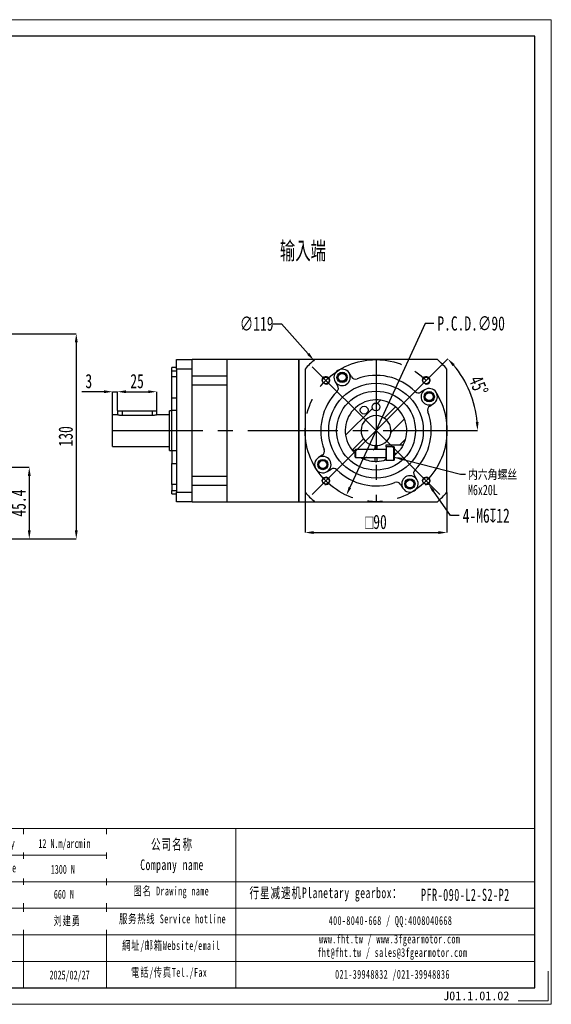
# Model space of a CAD drawing. Header units: millimetres. Extents: x 2388 to 2684, y 131 to 339.
# Tile 4 of 4: x 2572 to 2684, y 131 to 339. Entities that reach past the tile are written whole.
import ezdxf

# ---------------------------------------------------------------- set-up
doc = ezdxf.new("R2010")
doc.units = ezdxf.units.MM
doc.linetypes.add('CENTER2', pattern=[28.575, 19.05, -3.175, 3.175, -3.175])
doc.layers.add('3中心线层', color=1, linetype='CENTER2')
doc.layers.add('6文字层', color=3, linetype='Continuous')
doc.layers.add('SLD-0', color=7, linetype='Continuous', lineweight=18)
doc.layers.add('图框_外框线', color=7, linetype='Continuous', lineweight=18)
doc.styles.add('SLDTEXTSTYLE0', font='TXT', dxfattribs={"width": 0.7, "bigfont": 'bigfont'})
doc.styles.add('SLDTEXTSTYLE1', font='TXT', dxfattribs={"width": 0.7})
doc.styles.add('标准', font='txt', dxfattribs={"width": 0.667})
doc.styles.add('样式 1', font='txt')
doc.dimstyles.new('SLDDIMSTYLE0', dxfattribs={"dimtxt": 3, "dimasz": 1.8, "dimexe": 0, "dimexo": 0.0625, "dimgap": 0.75, "dimtad": 0, "dimtih": 1, "dimtoh": 1, "dimlfac": 3, "dimrnd": 1e-09, "dimzin": 12, "dimdsep": 46, "dimtxsty": 'SLDTEXTSTYLE1', "dimsah": 1, "dimcen": 0, "dimadec": 0, "dimazin": 3, "dimtfac": 1, "dimtofl": 0, "dimtmove": 0, "dimatfit": 3, "dimfxl": 1, "dimfrac": 2, "dimtolj": 1, "dimtzin": 12, "dimarcsym": 0})
doc.dimstyles.new('SLDDIMSTYLE1', dxfattribs={"dimtxt": 3, "dimasz": 1.8, "dimexe": 0, "dimexo": 0.0625, "dimgap": 0.75, "dimtad": 1, "dimdec": 4, "dimlfac": 3, "dimzin": 12, "dimdsep": 46, "dimtxsty": 'SLDTEXTSTYLE1', "dimsah": 1, "dimcen": 0.09, "dimazin": 3, "dimtfac": 1, "dimtofl": 0, "dimtmove": 0, "dimatfit": 3, "dimfxl": 1, "dimfrac": 2, "dimtolj": 1, "dimtzin": 12, "dimarcsym": 0})
doc.dimstyles.new('SLDDIMSTYLE10', dxfattribs={"dimtxt": 3, "dimasz": 1.8, "dimexe": 0, "dimexo": 0.0625, "dimgap": 0.75, "dimtad": 0, "dimtih": 1, "dimtoh": 1, "dimlfac": 3, "dimrnd": 1e-09, "dimzin": 12, "dimdsep": 46, "dimtxsty": 'SLDTEXTSTYLE1', "dimsah": 1, "dimcen": 0, "dimadec": 0, "dimazin": 3, "dimtfac": 1, "dimtofl": 0, "dimtmove": 0, "dimatfit": 3, "dimfxl": 1, "dimfrac": 2, "dimtolj": 1, "dimtzin": 12, "dimarcsym": 0})
doc.dimstyles.new('SLDDIMSTYLE11', dxfattribs={"dimtxt": 0.18, "dimasz": 1.8, "dimexe": 0, "dimexo": 0.0625, "dimgap": 0, "dimtad": 0, "dimtih": 1, "dimtoh": 1, "dimdec": 0, "dimrnd": 1e-09, "dimzin": 0, "dimdsep": 46, "dimtxsty": 'Standard', "dimsah": 1, "dimcen": 0.09, "dimadec": 0, "dimazin": 0, "dimtfac": 1.8, "dimtdec": 0, "dimtofl": 0, "dimtmove": 0, "dimatfit": 3, "dimfxl": 1, "dimfrac": 2, "dimtolj": 1, "dimtzin": 0, "dimarcsym": 0})
doc.dimstyles.new('SLDDIMSTYLE2', dxfattribs={"dimtxt": 3, "dimasz": 1.8, "dimexe": 0, "dimexo": 0.0625, "dimgap": 0.75, "dimtad": 0, "dimtih": 1, "dimtoh": 1, "dimlfac": 3, "dimrnd": 1e-09, "dimzin": 12, "dimdsep": 46, "dimtxsty": 'SLDTEXTSTYLE1', "dimsah": 1, "dimcen": 0, "dimadec": 0, "dimazin": 3, "dimtfac": 1, "dimtofl": 0, "dimtmove": 0, "dimatfit": 3, "dimfxl": 1, "dimfrac": 2, "dimtolj": 1, "dimtzin": 12, "dimarcsym": 0})
doc.dimstyles.new('SLDDIMSTYLE4', dxfattribs={"dimtxt": 3, "dimasz": 1.8, "dimexe": 0, "dimexo": 0.0625, "dimgap": 0.75, "dimtad": 1, "dimlfac": 3, "dimrnd": 1e-09, "dimzin": 12, "dimdsep": 46, "dimtxsty": 'SLDTEXTSTYLE1', "dimsah": 1, "dimcen": 0.09, "dimadec": 0, "dimazin": 3, "dimtfac": 1, "dimtofl": 0, "dimtmove": 0, "dimatfit": 3, "dimfxl": 1, "dimfrac": 2, "dimtolj": 1, "dimtzin": 12, "dimarcsym": 0})
doc.dimstyles.new('SLDDIMSTYLE7', dxfattribs={"dimtxt": 3, "dimasz": 1.8, "dimexe": 0, "dimexo": 0.0625, "dimgap": 0.75, "dimtad": 1, "dimlfac": 3, "dimrnd": 1e-09, "dimzin": 12, "dimdsep": 46, "dimtxsty": 'SLDTEXTSTYLE1', "dimsah": 1, "dimcen": 0.09, "dimadec": 0, "dimazin": 3, "dimtfac": 1, "dimtmove": 0, "dimatfit": 0, "dimfxl": 1, "dimfrac": 2, "dimtolj": 1, "dimtzin": 12, "dimarcsym": 0})
pattern_1 = [(45, (2388.4566, 129.769), (-2.245064, 2.245064), [])]

# ---------------------------------------------------------------- blocks, each defined once
blk = doc.blocks.new('*D110')
at = {"layer": '6文字层', "color": 0, "lineweight": -2}
for p, q in [((2540.82, 273), (2583.54, 273)), ((2583.54, 271.2), (2583.54, 231.47)), ((2560.6, 229.67), (2583.54, 229.67))]:
    blk.add_line(p, q, dxfattribs=at)
at = {"layer": '6文字层', "color": 0}
for points in [[(2583.84, 271.2), (2583.24, 271.2), (2583.54, 273)], [(2583.24, 231.47), (2583.84, 231.47), (2583.54, 229.67)]]:
    blk.add_solid(points, dxfattribs=at)
at = {"layer": 'Defpoints', "color": 0}
for p in [(2540.76, 273), (2560.54, 229.67), (2583.54, 229.67)]:
    blk.add_point(p, dxfattribs=at)
at = {"layer": '6文字层', "color": 0, "insert": (2579.79, 251.34), "char_height": 3, "attachment_point": 2, "rotation": 90, "style": 'SLDTEXTSTYLE1'}
blk.add_mtext('\\A1;130', dxfattribs=at)
blk = doc.blocks.new('*D111')
at = {"layer": '6文字层', "color": 0, "lineweight": -2}
for p, q in [((2548.93, 244.8), (2573.61, 244.8)), ((2573.61, 243), (2573.61, 231.47)), ((2560.6, 229.67), (2573.61, 229.67))]:
    blk.add_line(p, q, dxfattribs=at)
at = {"layer": '6文字层', "color": 0}
for points in [[(2573.91, 243), (2573.31, 243), (2573.61, 244.8)], [(2573.31, 231.47), (2573.91, 231.47), (2573.61, 229.67)]]:
    blk.add_solid(points, dxfattribs=at)
at = {"layer": 'Defpoints', "color": 0}
for p in [(2548.87, 244.8), (2560.54, 229.67), (2573.61, 229.67)]:
    blk.add_point(p, dxfattribs=at)
at = {"layer": '6文字层', "color": 0, "insert": (2569.86, 237.24), "char_height": 3, "attachment_point": 2, "rotation": 90, "style": 'SLDTEXTSTYLE1'}
blk.add_mtext('\\A1;45.4', dxfattribs=at)
blk = doc.blocks.new('*D117')
at = {"layer": '6文字层', "color": 0, "lineweight": -2}
for p, q in [((2592.23, 256.77), (2592.23, 260.76)), ((2594.03, 260.76), (2598.76, 260.76)), ((2600.56, 256.77), (2600.56, 260.76))]:
    blk.add_line(p, q, dxfattribs=at)
at = {"layer": '6文字层', "color": 0}
for points in [[(2594.03, 261.06), (2594.03, 260.46), (2592.23, 260.76)], [(2598.76, 260.46), (2598.76, 261.06), (2600.56, 260.76)]]:
    blk.add_solid(points, dxfattribs=at)
at = {"layer": 'Defpoints', "color": 0}
for p in [(2600.56, 260.76), (2592.23, 256.71), (2600.56, 256.71)]:
    blk.add_point(p, dxfattribs=at)
at = {"layer": '6文字层', "color": 0, "insert": (2596.39, 264.51), "char_height": 3, "attachment_point": 2, "style": 'SLDTEXTSTYLE1'}
blk.add_mtext('\\A1;25', dxfattribs=at)
blk = doc.blocks.new('*D118')
at = {"layer": '6文字层', "color": 0, "lineweight": -2}
for p, q in [((2589.43, 260.76), (2584.73, 260.76)), ((2591.23, 255.94), (2591.23, 260.76)), ((2591.23, 260.76), (2592.23, 260.76)), ((2592.23, 256.77), (2592.23, 260.76)), ((2594.03, 260.76), (2595.83, 260.76))]:
    blk.add_line(p, q, dxfattribs=at)
at = {"layer": '6文字层', "color": 0}
for points in [[(2589.43, 260.46), (2589.43, 261.06), (2591.23, 260.76)], [(2594.03, 261.06), (2594.03, 260.46), (2592.23, 260.76)]]:
    blk.add_solid(points, dxfattribs=at)
at = {"layer": 'Defpoints', "color": 0}
for p in [(2592.23, 260.76), (2591.23, 255.88), (2592.23, 256.71)]:
    blk.add_point(p, dxfattribs=at)
at = {"layer": '6文字层', "color": 0, "insert": (2586.18, 264.51), "char_height": 3, "attachment_point": 2, "style": 'SLDTEXTSTYLE1'}
blk.add_mtext('\\A1;3', dxfattribs=at)
blk = doc.blocks.new('*D119')
at = {"layer": '6文字层', "color": 0, "lineweight": -2}
for p, q in [((2625.14, 275.12), (2626.94, 275.12)), ((2626.94, 275.12), (2632.57, 268.75))]:
    blk.add_line(p, q, dxfattribs=at)
at = {"layer": '6文字层', "color": 0}
blk.add_solid([(2632.34, 268.55), (2632.79, 268.95), (2633.76, 267.4)], dxfattribs=at)
at = {"layer": 'Defpoints', "color": 0}
for p in [(2633.76, 267.4), (2660.03, 237.68)]:
    blk.add_point(p, dxfattribs=at)
at = {"layer": '6文字层', "color": 0, "insert": (2618.09, 276.62), "char_height": 3, "attachment_point": 1, "style": 'SLDTEXTSTYLE1'}
blk.add_mtext('\\A1;∅119', dxfattribs=at)
blk = doc.blocks.new('*D120')
at = {"layer": '6文字层', "color": 0, "lineweight": -2}
for p, q in [((2658.27, 263.92), (2662.06, 267.71)), ((2657.89, 252.54), (2668.34, 252.54))]:
    blk.add_line(p, q, dxfattribs=at)
blk.add_arc((2646.89, 252.54), 21.45, 4.8096, 40.1904, dxfattribs=at)
at = {"layer": '6文字层', "color": 0}
for points in [[(2663.5, 266.59), (2663.06, 266.18), (2662.06, 267.71)], [(2667.97, 254.33), (2668.57, 254.35), (2668.34, 252.54)]]:
    blk.add_solid(points, dxfattribs=at)
at = {"layer": 'Defpoints', "color": 0}
for p in [(2656.77, 262.42), (2658.23, 263.88), (2665.47, 263.27), (2587.56, 252.54), (2657.83, 252.54)]:
    blk.add_point(p, dxfattribs=at)
at = {"layer": '6文字层', "color": 0, "insert": (2669.24, 264.45), "char_height": 3, "attachment_point": 1, "rotation": 292.5, "style": 'SLDTEXTSTYLE1'}
blk.add_mtext('\\A1;45%%d', dxfattribs=at)
blk = doc.blocks.new('*D121')
at = {"layer": '6文字层', "color": 0, "lineweight": -2}
for p, q in [((2657.3, 275.18), (2641.38, 240.55)), ((2659.1, 275.18), (2657.3, 275.18))]:
    blk.add_line(p, q, dxfattribs=at)
at = {"layer": '6文字层', "color": 0}
blk.add_solid([(2641.11, 240.67), (2641.65, 240.42), (2640.63, 238.91)], dxfattribs=at)
at = {"layer": 'Defpoints', "color": 0}
for p in [(2653.16, 266.17), (2640.63, 238.91)]:
    blk.add_point(p, dxfattribs=at)
at = {"layer": '6文字层', "color": 0, "insert": (2659.85, 276.68), "char_height": 3, "attachment_point": 1, "style": 'SLDTEXTSTYLE1'}
blk.add_mtext('\\A1;P.C.D.∅90', dxfattribs=at)
blk = doc.blocks.new('*D122')
at = {"layer": '6文字层', "color": 0, "lineweight": -2}
for p, q in [((2631.89, 239.5), (2631.89, 231.03)), ((2661.89, 239.5), (2661.89, 231.03)), ((2633.69, 231.03), (2660.09, 231.03))]:
    blk.add_line(p, q, dxfattribs=at)
at = {"layer": '6文字层', "color": 0}
for points in [[(2633.69, 231.33), (2633.69, 230.73), (2631.89, 231.03)], [(2660.09, 230.73), (2660.09, 231.33), (2661.89, 231.03)]]:
    blk.add_solid(points, dxfattribs=at)
at = {"layer": 'Defpoints', "color": 0}
for p in [(2631.89, 239.57), (2661.89, 239.57), (2661.89, 231.03)]:
    blk.add_point(p, dxfattribs=at)
at = {"layer": '6文字层', "color": 0, "insert": (2646.89, 234.78), "char_height": 3, "attachment_point": 2, "style": 'SLDTEXTSTYLE1'}
blk.add_mtext('\\A1;{\\fGDT;o}90', dxfattribs=at)
blk = doc.blocks.new('*D123')
at = {"layer": '6文字层', "color": 0, "lineweight": -2}
for p, q in [((2662.64, 234.61), (2659.01, 239.78)), ((2664.46, 234.61), (2662.64, 234.61))]:
    blk.add_line(p, q, dxfattribs=at)
at = {"layer": '6文字层', "color": 0}
blk.add_solid([(2659.26, 239.95), (2658.77, 239.61), (2657.98, 241.25)], dxfattribs=at)
at = {"layer": 'Defpoints', "color": 0}
for p in [(2657.02, 242.62), (2657.98, 241.25)]:
    blk.add_point(p, dxfattribs=at)
at = {"layer": '6文字层', "color": 0, "insert": (2665.21, 236.11), "char_height": 3, "attachment_point": 1, "style": 'SLDTEXTSTYLE1'}
blk.add_mtext('\\A1;4-M6{\\fGDT;x}12', dxfattribs=at)
blk = doc.blocks.new('SW_NOTE_9')
at = {"layer": 'SLD-0', "color": 0, "char_height": 2.2, "attachment_point": 1}
for s, insert, style in [('内六角螺丝', (0.55, 0.97), 'SLDTEXTSTYLE0'), ('M6x20L', (0.55, -2.23), 'SLDTEXTSTYLE1')]:
    blk.add_mtext(s, dxfattribs=dict(at, insert=insert, style=style))

msp = doc.modelspace()

# ---------------------------------------------------------------- hatches: boundary and pattern name
at = {"linetype": 'Continuous', "lineweight": 18}
h = msp.add_hatch(dxfattribs=at)
h.set_pattern_fill('ANSI31', style=0)
h.set_pattern_definition(pattern_1)
edge = h.paths.add_edge_path(flags=0)
edge.add_line((2649.058999, 248.625329), (2649.058999, 249.541996))
edge.add_line((2649.058999, 249.541996), (2652.658614, 249.541996))
edge.add_arc((2646.892333, 252.541996), 6.5, 332.51357375, 579.48657743)
edge.add_line((2641.875804, 248.408662), (2646.725666, 248.408662))
edge.add_line((2646.725666, 248.408662), (2646.725666, 249.379718))
edge.add_arc((2646.892333, 252.541996), 3.166667, -86.98303869, 266.98303869, ccw=False)
edge.add_line((2647.058999, 249.379718), (2647.058999, 248.625329))
edge.add_line((2647.058999, 248.625329), (2649.058999, 248.625329))
edge = h.paths.add_edge_path(flags=0)
edge.add_arc((2644.392333, 256.872123), 0.833333, 0, 360)
edge = h.paths.add_edge_path(flags=0)
edge.add_arc((2646.892333, 257.541996), 0.833333, 0, 360)
h = msp.add_hatch(dxfattribs=at)
h.set_pattern_fill('ANSI31', style=0)
h.set_pattern_definition(pattern_1)
edge = h.paths.add_edge_path(flags=0)
edge.add_arc((2646.892333, 252.541996), 6.5, 238.35138734, 268.53071642)
edge.add_line((2646.725666, 246.044133), (2646.725666, 247.008662))
edge.add_line((2646.725666, 247.008662), (2643.481728, 247.008662))
h = msp.add_hatch(dxfattribs=at)
h.set_pattern_fill('ANSI31', style=0)
h.set_pattern_definition(pattern_1)
edge = h.paths.add_edge_path(flags=0)
edge.add_arc((2646.892333, 252.541996), 6.5, 271.46928358, 289.47122063)
edge.add_line((2649.058999, 246.413737), (2649.058999, 246.791996))
edge.add_line((2649.058999, 246.791996), (2647.058999, 246.791996))
edge.add_line((2647.058999, 246.791996), (2647.058999, 246.044133))

# ---------------------------------------------------------------- linework, layer by layer
at = {"color": 7, "linetype": 'Continuous', "lineweight": 25}
for p, q in [((2604.725668, 265.5174), (2604.725668, 267.541996)), ((2604.725668, 267.541996), (2608.059, 267.541996)), ((2615.392333, 267.541996), (2608.059, 267.541996)), ((2608.059, 265.5174), (2608.059, 267.541996)), ((2630.559, 267.541996), (2615.392333, 267.541996)), ((2615.392333, 267.541996), (2615.392333, 267.306655)), ((2615.392333, 267.541996), (2615.392333, 264.021339)), ((2615.392333, 267.306655), (2615.392333, 237.541995)), ((2633.916928, 267.541996), (2630.559, 267.541996)), ((2630.559, 267.541996), (2630.559, 267.306655)), ((2630.559, 237.541995), (2630.559, 267.541996)), ((2630.559, 267.306655), (2630.559, 237.541995)), ((2659.867737, 267.541996), (2633.916928, 267.541996)), ((2604.725668, 265.875329), (2603.725665, 265.875329)), ((2603.725665, 265.182554), (2603.725665, 265.875329)), ((2603.725665, 265.182554), (2604.725668, 265.182554)), ((2603.725665, 263.916706), (2603.725665, 265.182554)), ((2608.059, 265.5174), (2604.725668, 265.5174)), ((2604.725668, 265.5174), (2604.725668, 239.566591)), ((2608.059, 252.541996), (2608.059, 265.5174)), ((2615.392333, 264.021339), (2608.059, 264.021339)), ((2631.892332, 265.5174), (2631.892332, 239.566591)), ((2641.708761, 263.904582), (2641.190216, 264.718534)), ((2661.892333, 239.566591), (2661.892333, 265.5174)), ((2604.725668, 263.916706), (2603.725665, 263.916706)), ((2603.725665, 259.498557), (2603.725665, 263.916706)), ((2608.059, 262.197288), (2615.392333, 262.197288)), ((2615.392333, 262.197288), (2615.392333, 242.886703)), ((2638.26646, 262.855896), (2638.785005, 262.041943)), ((2657.206233, 261.167869), (2656.392281, 260.649324)), ((2603.725665, 256.783938), (2603.725665, 259.498557)), ((2603.725665, 259.498557), (2604.725668, 259.498557)), ((2658.254919, 257.725567), (2659.068871, 258.244112)), ((2592.225665, 255.875329), (2591.225667, 255.875329)), ((2591.225667, 249.208662), (2591.225667, 255.875329)), ((2592.225665, 256.708662), (2592.225665, 255.875329)), ((2592.225665, 256.708662), (2593.225667, 256.708662)), ((2593.225667, 256.708662), (2599.558998, 256.708662)), ((2599.558998, 255.721793), (2593.225667, 255.721793)), ((2599.558998, 256.708662), (2600.559, 256.708662)), ((2600.559, 255.875329), (2600.559, 256.708662)), ((2603.225667, 255.875329), (2600.559, 255.875329)), ((2603.725665, 256.708662), (2603.225667, 256.708662)), ((2603.225667, 248.375329), (2603.225667, 256.708662)), ((2604.725668, 256.783938), (2603.725665, 256.783938)), ((2603.725665, 248.300053), (2603.725665, 256.783938)), ((2608.059, 239.566591), (2608.059, 252.541996)), ((2649.058999, 249.541996), (2652.658614, 249.541996)), ((2649.058999, 249.125329), (2649.058999, 249.541996)), ((2591.225667, 249.208662), (2603.225667, 249.208662)), ((2603.225667, 248.375329), (2603.725665, 248.375329)), ((2603.725665, 248.300053), (2603.725665, 245.585434)), ((2604.725668, 248.300053), (2603.725665, 248.300053)), ((2641.875804, 248.408662), (2642.448682, 248.408662)), ((2642.525662, 248.541996), (2642.392333, 248.311062)), ((2642.392333, 248.311062), (2642.392333, 247.106262)), ((2648.992333, 248.541996), (2642.525662, 248.541996)), ((2642.525662, 248.541996), (2642.525662, 246.875329)), ((2646.725666, 248.541996), (2646.725666, 249.379718)), ((2646.725666, 249.212832), (2647.058999, 249.212832)), ((2647.058999, 249.379718), (2647.058999, 248.625329)), ((2647.058999, 248.625329), (2649.058999, 248.625329)), ((2647.058999, 248.625329), (2647.058999, 248.541996)), ((2650.692333, 249.125329), (2649.058999, 249.125329)), ((2649.058999, 249.125329), (2649.058999, 246.291995)), ((2650.725666, 249.091996), (2650.725666, 248.702371)), ((2650.725666, 248.702371), (2650.725666, 246.325329)), ((2603.725665, 245.585434), (2604.725668, 245.585434)), ((2603.725665, 241.167285), (2603.725665, 245.585434)), ((2635.529747, 247.358424), (2634.715794, 246.839879)), ((2642.392333, 247.106262), (2642.525662, 246.875329)), ((2642.525662, 246.875329), (2648.992333, 246.875329)), ((2646.725666, 246.044133), (2646.725666, 246.875329)), ((2646.725666, 246.044133), (2647.058999, 246.044133)), ((2647.058999, 246.875329), (2647.058999, 246.791996)), ((2647.058999, 246.791996), (2647.058999, 246.044133)), ((2649.058999, 246.791996), (2647.058999, 246.791996)), ((2649.058999, 246.291995), (2650.692333, 246.291995)), ((2636.578433, 243.916123), (2637.392385, 244.434667)), ((2604.725668, 241.167285), (2603.725665, 241.167285)), ((2603.725665, 241.167285), (2603.725665, 239.901437)), ((2615.392333, 242.886703), (2608.059, 242.886703)), ((2652.075904, 241.179409), (2652.594449, 240.365457)), ((2655.518206, 242.228095), (2654.999661, 243.042048)), ((2603.725665, 239.901437), (2604.725668, 239.901437)), ((2603.725665, 239.208663), (2603.725665, 239.901437)), ((2603.725665, 239.208663), (2604.725668, 239.208663)), ((2604.725668, 239.566591), (2608.059, 239.566591)), ((2604.725668, 237.541995), (2604.725668, 239.566591)), ((2608.059, 241.062653), (2615.392333, 241.062653)), ((2608.059, 237.541995), (2608.059, 239.566591)), ((2615.392333, 241.062653), (2615.392333, 237.541995)), ((2608.059, 237.541995), (2604.725668, 237.541995)), ((2608.059, 237.541995), (2615.392333, 237.541995)), ((2615.392333, 237.541995), (2630.559, 237.541995)), ((2630.559, 237.541995), (2633.916928, 237.541995)), ((2633.916928, 237.541995), (2659.867737, 237.541995))]:
    msp.add_line(p, q, dxfattribs=at)
at = {"color": 1, "linetype": 'Continuous', "lineweight": 25}
for p, q in [((2593.225667, 256.708662), (2593.225667, 255.721793)), ((2599.558998, 256.708662), (2599.558998, 255.721793)), ((2648.992333, 248.541996), (2648.992333, 246.875329)), ((2650.692333, 248.726316), (2650.692333, 249.125329)), ((2650.692333, 246.291995), (2650.692333, 248.726316)), ((2651.238468, 247.708662), (2650.725666, 247.708662))]:
    msp.add_line(p, q, dxfattribs=at)
at = {"color": 7, "linetype": 'Continuous', "lineweight": 25, "flags": 128}
msp.add_lwpolyline([(2647.058999, 249.379718), (2646.892333, 249.375329), (2646.725666, 249.379718)], dxfattribs=at)
at = {"color": 7, "linetype": 'Continuous', "lineweight": 25}
for centre, radius in [((2639.728338, 263.787215), 1.083333), ((2639.728338, 263.787215), 0.833333), ((2636.285731, 263.148597), 0.7), ((2646.892333, 252.541996), 10), ((2657.498934, 263.148597), 0.7), ((2646.892333, 252.541996), 8.333333), ((2658.137552, 259.70599), 1.083333), ((2658.137552, 259.70599), 0.833333), ((2646.892333, 257.541996), 0.833333), ((2644.392333, 256.872123), 0.833333), ((2635.647113, 245.378001), 1.083333), ((2635.647113, 245.378001), 0.833333), ((2636.285731, 241.935394), 0.7), ((2654.056327, 241.296776), 1.083333), ((2654.056327, 241.296776), 0.833333), ((2657.498934, 241.935394), 0.7)]:
    msp.add_circle(centre, radius, dxfattribs=at)
for centre, radius, start, end in [((2646.892333, 252.541996), 19.833333, 130.86068831, 139.13931169), ((2646.892333, 252.541996), 19.833333, 40.86068831, 49.13931169), ((2639.728338, 263.787215), 1.733333, 32.5, 212.5), ((2639.728338, 263.787215), 1.733333, 212.5, 32.5), ((2646.892333, 252.541996), 11.666667, 44.9618481, 110.0381519), ((2637.941613, 261.504644), 1, 314.9618481, 32.5), ((2642.552153, 264.441881), 1, 212.5, 290.0381519), ((2646.892333, 252.541996), 11.666667, 134.9618481, 200.0381519), ((2655.854981, 261.492715), 1, 224.9618481, 302.5), ((2658.137552, 259.70599), 1.733333, 122.5, 302.5), ((2658.137552, 259.70599), 1.733333, 302.5, 122.5), ((2646.892333, 252.541996), 6.5, 332.51357375, 219.48657743), ((2646.892333, 252.541996), 3.166667, 273.01696131, 266.98303869), ((2646.892333, 252.541996), 11.666667, 314.9618481, 20.0381519), ((2658.792219, 256.882176), 1, 122.5, 200.0381519), ((2634.992447, 248.201816), 1, 302.5, 20.0381519), ((2648.992333, 248.608662), 0.066667, 270, 0), ((2650.692333, 249.091996), 0.033333, 0, 90), ((2646.892333, 252.541996), 6.5, 306.13881466, 311.96188883), ((2635.647113, 245.378001), 1.733333, 122.5, 302.5), ((2635.647113, 245.378001), 1.733333, 302.5, 122.5), ((2646.892333, 252.541996), 6.5, 240.66788983, 268.53071642), ((2646.892333, 252.541996), 6.5, 271.46928358, 289.47122063), ((2648.992333, 246.808662), 0.066667, 0, 90), ((2650.692333, 246.325329), 0.033333, 270, 0), ((2637.929685, 243.591276), 1, 44.9618481, 122.5), ((2646.892333, 252.541996), 11.666667, 224.9618481, 290.0381519), ((2655.843053, 243.579348), 1, 134.9618481, 212.5), ((2651.232513, 240.64211), 1, 32.5, 110.0381519), ((2654.056327, 241.296776), 1.733333, 32.5, 212.5), ((2654.056327, 241.296776), 1.733333, 212.5, 32.5), ((2646.892333, 252.541996), 19.833333, 220.86068831, 229.13931169), ((2646.892333, 252.541996), 19.833333, 310.86068831, 319.13931169)]:
    msp.add_arc(centre, radius, start, end, dxfattribs=at)
for points, knots in [([(2593.225667, 255.721793), (2593.116127, 255.725192), (2592.897171, 255.731985), (2592.602928, 255.779245), (2592.376183, 255.831468), (2592.240844, 255.870723), (2592.238138, 255.871597), (2592.237029, 255.871955)], [0, 0, 0, 0, 0.2081870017, 0.4161412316, 0.6300745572, 0.8483415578, 1, 1, 1, 1]), ([(2600.54764, 255.871955), (2600.55098, 255.872945), (2600.565687, 255.877308), (2600.483213, 255.852561), (2600.307499, 255.80632), (2600.038765, 255.753279), (2599.77203, 255.724821), (2599.608444, 255.722496), (2599.558998, 255.721793)], [0, 0, 0, 0, 0.0602505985, 0.2653071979, 0.4728199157, 0.6883255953, 0.9057928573, 1, 1, 1, 1]), ([(2652.658614, 249.541996), (2652.657291, 249.539458), (2652.652585, 249.530426), (2652.589261, 249.40919), (2652.423019, 249.118753), (2652.15279, 248.711898), (2651.761932, 248.21267), (2651.422175, 247.885541), (2651.238468, 247.708662)], [0, 0, 0, 0, 0.064707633, 0.2302621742, 0.3976373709, 0.5735060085, 0.7693938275, 1, 1, 1, 1]), ([(2642.392333, 247.85617), (2642.341535, 247.904024), (2642.216767, 248.021565), (2642.062885, 248.190316), (2641.944774, 248.325546), (2641.885085, 248.397385), (2641.87863, 248.405229), (2641.875804, 248.408662)], [0, 0, 0, 0, 0.1891580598, 0.4646120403, 0.6795765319, 0.8597685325, 1, 1, 1, 1])]:
    msp.add_open_spline(points, degree=3, knots=knots, dxfattribs=at)
at = {"layer": '3中心线层'}
for p, q in [((2646.892333, 252.541996), (2632.868048, 266.56628)), ((2646.892333, 267.541996), (2646.892333, 237.541995)), ((2646.892333, 252.541996), (2660.916617, 266.56628)), ((2591.225667, 252.541996), (2661.892333, 252.541996)), ((2646.892333, 252.541996), (2632.868048, 238.517711)), ((2646.892333, 252.541996), (2660.916617, 238.517711))]:
    msp.add_line(p, q, dxfattribs=at)
msp.add_circle((2646.892333, 252.541996), 15, dxfattribs=at)
at = {"layer": 'SLD-0'}
for centre, radius in [((2639.728338, 263.787215), 1), ((2636.285731, 263.148597), 0.833333), ((2657.498934, 263.148597), 0.833333), ((2658.137552, 259.70599), 1), ((2635.647113, 245.378001), 1), ((2636.285731, 241.935394), 0.833333), ((2654.056327, 241.296776), 1), ((2657.498934, 241.935394), 0.833333)]:
    msp.add_arc(centre, radius, 255, 195, dxfattribs=at)
at = {"layer": '图框_外框线'}
for p, q in [((2415.950594, 168.525397), (2680.445743, 168.525397)), ((2572.400248, 168.525397), (2572.400248, 134.929645)), ((2589.949382, 168.525397), (2589.949382, 134.929645)), ((2617.259156, 168.525397), (2617.259156, 134.929645)), ((2441.297675, 162.919933), (2589.949382, 162.919933)), ((2415.950594, 157.314469), (2680.445743, 157.314469)), ((2441.297675, 151.709004), (2680.445743, 151.709004)), ((2441.297675, 146.10354), (2680.445743, 146.10354)), ((2441.297675, 140.498076), (2680.445743, 140.498076))]:
    msp.add_line(p, q, dxfattribs=at)
at = {"layer": '图框_外框线', "color": 3}
msp.add_lwpolyline([(2389.983547, 131.430101), (2683.945288, 131.430101), (2683.945288, 339.303046), (2389.983547, 339.303046)], close=True, dxfattribs=at)
at = {"layer": '图框_外框线', "color": 3, "lineweight": 25}
msp.add_lwpolyline([(2407.48127, 134.929645), (2680.445743, 134.929645), (2680.445743, 335.803502), (2407.48127, 335.803502)], close=True, dxfattribs=at)
at = {"layer": '图框_外框线', "color": 3}
msp.add_lwpolyline([(2683.245379, 138.42919), (2683.245379, 132.13001), (2676.946199, 132.13001)], dxfattribs=at)

# ---------------------------------------------------------------- block references
at = {"layer": '6文字层'}
msp.add_blockref('SW_NOTE_9', (2665.777574, 243.35803), dxfattribs=at)

# ---------------------------------------------------------------- texts
at = {"layer": '6文字层', "insert": (2661.090394, 134.156924), "char_height": 1.86834291, "width": 23.11643189, "attachment_point": 1, "style": '样式 1'}
msp.add_mtext('J01.1.01.02', dxfattribs=at)
at = {"layer": 'SLD-0', "insert": (2626.560041, 292.493219), "char_height": 4.2333333, "attachment_point": 1, "style": 'SLDTEXTSTYLE0'}
msp.add_mtext('输入端', dxfattribs=at)
at = {"layer": 'SLD-0', "color": 1, "attachment_point": 2, "line_spacing_factor": 1.15057, "style": '标准'}
for s, insert, char_height, width in [('\\T1.1;公司名称\\PCompany name', (2603.777477, 166.312468), 2.24218574, 29.02930464), ('\\T1.1;图名 Drawing name', (2603.624213, 156.281181), 1.86848812, 23.89550478), ('\\T1.1;  行星减速机Planetary gearbox：', (2635.200241, 156.091507), 2.24218574, 35.26429037), ('\\pxt5;{\\fSimSun|b1|i0|c134|p2;\\W0.61111;\\T1.1;PFR-090-L2-S2-P2}', (2665.772207, 155.830001), 2.56229884, 27.25539858), ('\\T1.1;服务热线 Service hotline', (2603.889177, 150.405758), 1.86848812, 26.6218879), ('\\T1.1;400-8040-668 / QQ:4008040668', (2649.948117, 150.048733), 1.86848812, 54.40179633), ('\\T1.1;www.fht.tw / www.3fgearmotor.com ', (2649.775832, 146.156924), 1.86848812, 54.4630377), ('\\T1.1;網址/邮箱Website/email', (2603.598236, 144.776296), 1.86848812, 27.71087955), ('\\T1.1;\\pxt12;fht@fht.tw / sales@3fgearmotor.com ', (2650.345273, 143.311711), 1.86848812, 54.4630377), ('\\T1.1;電話/传真Tel./Fax', (2603.179611, 139.102943), 1.86848812, 28.04416021), ('\\T1.1;021-39948832 /021-39948836 ', (2650.36481, 138.694412), 1.86848812, 41.58664927)]:
    msp.add_mtext(s, dxfattribs=dict(at, insert=insert, char_height=char_height, width=width))
at = {"layer": 'SLD-0', "color": 1, "insert": (2582.12717, 138.554284), "char_height": 1.8684881, "width": 23.89550478, "attachment_point": 2, "style": '标准'}
msp.add_mtext('2025/02/27', dxfattribs=at)

# ---------------------------------------------------------------- dimensions: what is measured, and where the dimension line sits
at = {"layer": '6文字层'}
dim = msp.add_diameter_dim_2p(p1=(2660.02598, 237.680353), p2=(2633.758686, 267.403638), dimstyle='SLDDIMSTYLE0', dxfattribs=at)
dim.commit()
dim.dimension.update_dxf_attribs({"geometry": '*D119', "text_midpoint": (2621.237978, 275.121747), "dimtype": 163})
dim = msp.add_diameter_dim_2p(p1=(2653.156085, 266.171574), p2=(2640.628581, 238.912417), text='P.C.D.<>', dimstyle='SLDDIMSTYLE2', dxfattribs=at)
dim.commit()
dim.dimension.update_dxf_attribs({"geometry": '*D121', "text_midpoint": (2666.671584, 275.181073), "dimtype": 163})
for base, p1, picture, middle in [((2583.536582, 229.669667), (2540.761219, 273.003), '*D110', (2583.536582, 251.336334)), ((2573.614554, 229.669667), (2548.869911, 244.803), '*D111', (2573.614554, 237.236334))]:
    dim = msp.add_linear_dim(base=base, p1=p1, p2=(2560.536582, 229.669667), angle=90, dimstyle='SLDDIMSTYLE4', dxfattribs=at)
    dim.commit()
    dim.dimension.update_dxf_attribs({"geometry": picture, "text_midpoint": middle, "dimtype": 160})
dim = msp.add_angular_dim_2l(base=(2665.467875, 263.26659), line1=((2587.559786, 252.541996), (2657.832268, 252.541996)), line2=((2658.229611, 263.879274), (2656.768257, 262.41792)), dimstyle='SLDDIMSTYLE1', dxfattribs=at)
dim.commit()
dim.dimension.update_dxf_attribs({"geometry": '*D120', "text_midpoint": (2666.7088, 260.750245), "dimtype": 162})
for base, p1, p2, dimstyle, picture, middle in [((2592.225666, 260.764251), (2591.225666, 255.875329), (2592.225666, 256.708662), 'SLDDIMSTYLE7', '*D118', (2586.175666, 260.764251)), ((2600.558999, 260.764251), (2592.225666, 256.708662), (2600.558999, 256.708662), 'SLDDIMSTYLE4', '*D117', (2596.392333, 260.764251))]:
    dim = msp.add_linear_dim(base=base, p1=p1, p2=p2, dimstyle=dimstyle, dxfattribs=at)
    dim.commit()
    dim.dimension.update_dxf_attribs({"geometry": picture, "text_midpoint": middle, "dimtype": 160})
dim = msp.add_diameter_dim_2p(p1=(2657.020437, 242.617658), p2=(2657.977432, 241.253129), text='4-M6{\\fGDT;x}12', dimstyle='SLDDIMSTYLE10', override={"dimpost": '<>'}, dxfattribs=at)
dim.commit()
dim.dimension.update_dxf_attribs({"geometry": '*D123', "text_midpoint": (2671.658755, 234.60513), "dimtype": 163})
dim = msp.add_linear_dim(base=(2661.892333, 231.025746), p1=(2631.892333, 239.566592), p2=(2661.892333, 239.566592), text='{\\fGDT;o}<>', dimstyle='SLDDIMSTYLE4', dxfattribs=at)
dim.commit()
dim.dimension.update_dxf_attribs({"geometry": '*D122', "text_midpoint": (2646.892333, 231.025746), "dimtype": 160})

# ---------------------------------------------------------------- leaders
msp.add_leader([(2650.725666, 246.974599), (2664.777574, 243.35803), (2665.777574, 243.35803)], dimstyle='SLDDIMSTYLE11', dxfattribs=at)

# ---------------------------------------------------------------- next in the draw order: texts
at = {"layer": 'SLD-0', "color": 1, "char_height": 1.86848812, "width": 59.04336733, "attachment_point": 2, "style": '标准', "bg_fill": 2}
for s, insert in [('12 N.m/arcmin', (2581.045444, 166.309374)), ('{\\f宋体|b0|i0|c134|p2;容许径向力Max Radial Force}', (2559.686709, 161.165896)), ('{\\f宋体|b0|i0|c134|p2;容许轴向力Max Axial Force}', (2558.99354, 155.6535)), ('{\\fSimSun|b0|i0|c134|p2;\\T1.1;刘建勇 }', (2581.628142, 149.991459))]:
    msp.add_mtext(s, dxfattribs=dict(at, insert=insert))

# ---------------------------------------------------------------- next in the draw order: texts
for s, insert in [('{\\f宋体|b0|i0|c134|p2;\\W0.65;扭转刚性 \\fArial|b0|i0|c0|p34;Torsional Rigidity}', (2560.173765, 166.355066)), ('{\\fSimSun|b1|i0|c134|p2;1300 N}', (2580.69771, 160.859428)), ('{\\fSimSun|b1|i0|c134|p2;660 N}', (2580.924386, 155.589656))]:
    msp.add_mtext(s, dxfattribs=dict(at, insert=insert))

doc.saveas('drawing.dxf')
